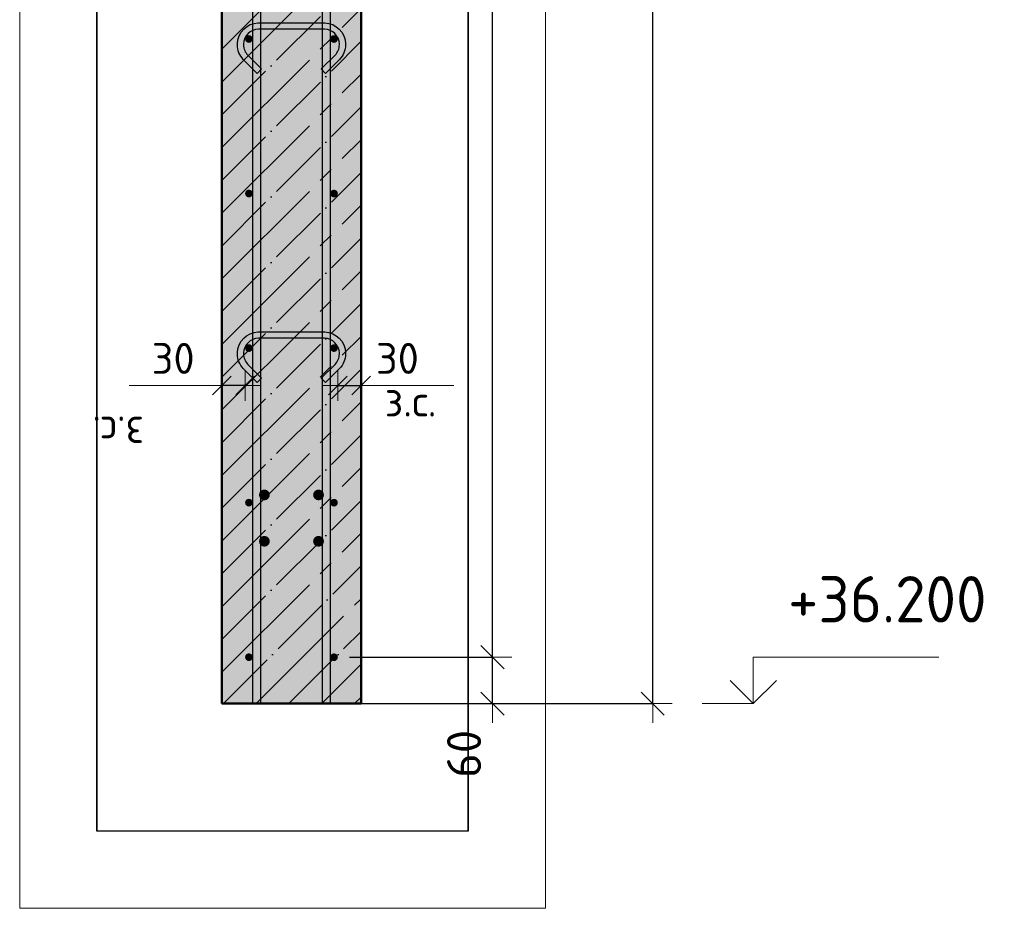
# Model space of a CAD drawing. Header units: millimetres. Extents: x -19950 to 69837, y -2757 to 40090.
# Tile 116 of 136: x 37448 to 38722, y 35138 to 36288. Entities that reach past the tile are written whole.
import ezdxf

# ---------------------------------------------------------------- set-up
doc = ezdxf.new("R2010")
doc.units = ezdxf.units.MM
doc.header["$PDMODE"] = 65
doc.linetypes.add('______11', pattern=[100, 80, -10, 0, -10])
doc.linetypes.add('______5', pattern=[220, 160, -20, 20, -20])
for name, color, linetype, lineweight in [('Standard', 7, 'Continuous', 25), ('Арм.стержн. вертикальными 1', 22, 'Continuous', 35), ('Арм.стержн. Доп. арматура', 180, 'Continuous', 35), ('Арм.стержн.горизонт. 1', 180, 'Continuous', 35), ('Высотная отметки_ общее', 7, 'Continuous', 13), ('Размерная линия_ общее', 7, 'Continuous', 13), ('Размерная линия_ общее_1', 7, 'Continuous', 13)]:
    doc.layers.add(name, color=color, linetype=linetype, lineweight=lineweight)
doc.layers.add('Арм.стержн.Стяжки', color=7, linetype='Continuous', lineweight=35, true_color=0x501e0f)
doc.styles.add('ISOCPEUR', font='ISOCPEUR')
doc.dimstyles.new('DIMSTYLE_3', dxfattribs={"dimtxt": 40, "dimasz": 40, "dimexe": 0, "dimexo": 0.001, "dimgap": 20, "dimtad": 2, "dimdec": 0, "dimrnd": 5, "dimzin": 12, "dimdsep": 46, "dimtxsty": 'ISOCPEUR', "dimblk1": 'ALL_ML_STRICH', "dimblk2": 'ALL_ML_STRICH', "dimsah": 1, "dimcen": 0, "dimse1": 1, "dimse2": 1, "dimclrd": 7, "dimclre": 256, "dimclrt": 7, "dimadec": 0, "dimazin": 0, "dimtfac": 1, "dimtdec": 0, "dimtix": 1, "dimtmove": 2, "dimatfit": 3, "dimfxl": 0, "dimtvp": 1.2, "dimtzin": 0, "dimlwd": 0, "dimlwe": -3, "dimarcsym": 0})
doc.dimstyles.new('DIMSTYLE_5', dxfattribs={"dimtxt": 44, "dimasz": 50, "dimexe": 0, "dimexo": 0, "dimgap": 22, "dimtad": 2, "dimdec": 0, "dimrnd": 5, "dimzin": 12, "dimdsep": 46, "dimtxsty": 'ISOCPEUR', "dimblk1": 'ALL_ML_STRICH', "dimblk2": 'ALL_ML_STRICH', "dimsah": 1, "dimcen": 0, "dimclrd": 7, "dimclre": 256, "dimclrt": 7, "dimadec": 0, "dimazin": 0, "dimtfac": 1, "dimtdec": 0, "dimtix": 1, "dimtmove": 2, "dimatfit": 3, "dimfxl": 0, "dimtvp": 1.2, "dimtzin": 0, "dimlwd": 0, "dimlwe": -3, "dimarcsym": 0})
doc.dimstyles.new('DIMSTYLE_7', dxfattribs={"dimtxt": 44, "dimasz": 50, "dimexe": 0, "dimexo": 0, "dimgap": 22, "dimtad": 2, "dimdec": 0, "dimrnd": 5, "dimzin": 12, "dimdsep": 46, "dimtxsty": 'ISOCPEUR', "dimblk1": 'ALL_ML_STRICH', "dimblk2": 'ALL_ML_STRICH', "dimsah": 1, "dimcen": 0, "dimclrd": 7, "dimclre": 256, "dimclrt": 7, "dimadec": 0, "dimazin": 0, "dimtfac": 1, "dimtdec": 0, "dimtix": 1, "dimtmove": 2, "dimatfit": 3, "dimfxl": 0, "dimtzin": 0, "dimlwd": 0, "dimlwe": -3, "dimarcsym": 0})

# ---------------------------------------------------------------- blocks, each defined once
blk = doc.blocks.new('ALL_ML_STRICH')
at = {"color": 0, "linetype": 'ByBlock', "lineweight": -2}
for p, q in [((-0.3, -0.3), (0.3, 0.3)), ((0, -0.5), (0, 0.5)), ((-1, 0), (0.5, 0))]:
    blk.add_line(p, q, dxfattribs=at)
blk = doc.blocks.new('*D202')
at = {"layer": 'DEFPOINTS', "color": 7, "linetype": 'Continuous', "lineweight": 13, "transparency": 33554687}
for p in [(37859.9, 35814.8), (37859.9, 35806.1), (37889.9, 35806.1)]:
    blk.add_point(p, dxfattribs=at)
at = {"layer": 'Размерная линия_ общее_1', "color": 7, "linetype": 'Continuous', "lineweight": -2, "transparency": 33554687}
blk.add_line((37859.9, 35814.8), (37889.9, 35814.8), dxfattribs=at)
at = {"layer": 'Размерная линия_ общее_1', "color": 7, "linetype": 'Continuous', "lineweight": 13, "transparency": 33554687, "xscale": 40, "yscale": 40, "zscale": 40, "rotation": 180}
blk.add_blockref('ALL_ML_STRICH', (37859.9, 35814.8), dxfattribs=at)
at = {"layer": 'Размерная линия_ общее_1', "color": 7, "linetype": 'Continuous', "lineweight": 13, "transparency": 33554687, "xscale": 40, "yscale": 40, "zscale": 40}
blk.add_blockref('ALL_ML_STRICH', (37889.9, 35814.8), dxfattribs=at)
at = {"layer": 'Размерная линия_ общее_1', "color": 7, "linetype": 'Continuous', "lineweight": 13, "transparency": 33554687, "insert": (37936.9, 35849.8), "char_height": 40, "width": 80, "attachment_point": 5, "style": 'ISOCPEUR'}
blk.add_mtext('\\A1;{30}', dxfattribs=at)
at = {"layer": 'Размерная линия_ общее_1', "color": 7, "linetype": 'Continuous', "lineweight": 13, "transparency": 33554687, "insert": (37920.4, 35814.6), "char_height": 40, "width": 2, "attachment_point": 1, "line_spacing_factor": 0.60241, "style": 'ISOCPEUR'}
blk.add_mtext('з.с.', dxfattribs=at)
blk = doc.blocks.new('*D203')
at = {"layer": 'DEFPOINTS', "color": 7, "linetype": 'Continuous', "lineweight": 13, "transparency": 33554687}
for p in [(37739.9, 35814.8), (37709.9, 35806.1), (37739.9, 35806.1)]:
    blk.add_point(p, dxfattribs=at)
at = {"layer": 'Размерная линия_ общее_1', "color": 7, "linetype": 'Continuous', "lineweight": -2, "transparency": 33554687}
blk.add_line((37739.9, 35814.8), (37709.9, 35814.8), dxfattribs=at)
at = {"layer": 'Размерная линия_ общее_1', "color": 7, "linetype": 'Continuous', "lineweight": 13, "transparency": 33554687, "xscale": 40, "yscale": 40, "zscale": 40}
for p, rotation in [((37709.9, 35814.8), 180), ((37739.9, 35814.8), 360)]:
    blk.add_blockref('ALL_ML_STRICH', p, dxfattribs=dict(at, rotation=rotation))
at = {"layer": 'Размерная линия_ общее_1', "color": 7, "linetype": 'Continuous', "lineweight": 13, "transparency": 33554687, "insert": (37646.9, 35849.8), "char_height": 40, "width": 80, "attachment_point": 5, "style": 'ISOCPEUR'}
blk.add_mtext('\\A1;{30}', dxfattribs=at)
at = {"layer": 'Размерная линия_ общее_1', "color": 7, "linetype": 'Continuous', "lineweight": 13, "transparency": 33554687, "insert": (37609.4, 35734.6), "char_height": 40, "width": 2, "attachment_point": 1, "rotation": 180, "line_spacing_factor": 0.60241, "style": 'ISOCPEUR'}
blk.add_mtext('з.с.', dxfattribs=at)
blk = doc.blocks.new('*D321')
at = {"layer": 'DEFPOINTS', "color": 7, "linetype": 'Continuous', "lineweight": 13, "transparency": 33554687}
for p in [(37889.9, 38523.1), (37937.8, 35403.1), (38267.1, 35403.1)]:
    blk.add_point(p, dxfattribs=at)
at = {"layer": 'Размерная линия_ общее', "color": 253, "linetype": 'Continuous', "lineweight": -2, "true_color": 0xa0a0a0, "transparency": 33554687}
for p, q in [((37909.9, 38523.1), (38267.1, 38523.1)), ((37957.8, 35403.1), (38267.1, 35403.1))]:
    blk.add_line(p, q, dxfattribs=at)
at = {"layer": 'Размерная линия_ общее', "color": 7, "linetype": 'Continuous', "lineweight": -2, "transparency": 33554687}
blk.add_line((38267.1, 35403.1), (38267.1, 38523.1), dxfattribs=at)
at = {"layer": 'Размерная линия_ общее', "color": 7, "linetype": 'Continuous', "lineweight": 13, "transparency": 33554687, "xscale": 50, "yscale": 50, "zscale": 50}
for p, rotation in [((38267.1, 38523.1), 90), ((38267.1, 35403.1), 270)]:
    blk.add_blockref('ALL_ML_STRICH', p, dxfattribs=dict(at, rotation=rotation))
at = {"layer": 'Размерная линия_ общее', "color": 7, "linetype": 'Continuous', "lineweight": 13, "transparency": 33554687, "insert": (38230.1, 36969.7), "char_height": 44, "width": 176, "attachment_point": 5, "rotation": 90, "style": 'ISOCPEUR'}
blk.add_mtext('\\A1;{3120}', dxfattribs=at)
blk = doc.blocks.new('COMPLEX_ELEVATIONDIM_13')
at = {"layer": 'Высотная отметки_ общее', "color": 7, "linetype": 'Continuous', "lineweight": 13, "transparency": 33554687}
for p, q in [((38397.1, 35403.1), (38397.1, 35463.1)), ((38397.1, 35463.1), (38637.1, 35463.1)), ((38397.1, 35403.1), (38367.1, 35433.1)), ((38397.1, 35403.1), (38427.1, 35433.1)), ((38397.1, 35403.1), (38397.1, 35403.1)), ((38397.1, 35403.1), (38397.1, 35403.1)), ((38397.1, 35403.1), (38397.1, 35403.1)), ((38397.1, 35403.1), (38397.1, 35403.1))]:
    blk.add_line(p, q, dxfattribs=at)
blk.add_lwpolyline([(38397.1, 35403.1), (38337.1, 35403.1), (38337.1, 35403.1), (38331, 35403.1)], dxfattribs=at)
at = {"layer": 'Высотная отметки_ общее', "color": 7, "linetype": 'Continuous', "lineweight": 13, "transparency": 33554687, "insert": (38442.1, 35508.1), "char_height": 60, "width": 298.477, "attachment_point": 7, "style": 'ISOCPEUR'}
blk.add_mtext('\\W0.96;+36.200', dxfattribs=at)
blk = doc.blocks.new('*D325')
at = {"layer": 'DEFPOINTS', "color": 7, "linetype": 'Continuous', "lineweight": 13, "transparency": 33554687}
for p in [(37854.9, 35463.1), (37835.8, 35403.1), (38059.9, 35403.1)]:
    blk.add_point(p, dxfattribs=at)
at = {"layer": 'Размерная линия_ общее', "color": 253, "linetype": 'Continuous', "lineweight": -2, "true_color": 0xa0a0a0, "transparency": 33554687}
for p, q in [((37874.9, 35463.1), (38059.9, 35463.1)), ((37855.8, 35403.1), (38059.9, 35403.1))]:
    blk.add_line(p, q, dxfattribs=at)
at = {"layer": 'Размерная линия_ общее', "color": 7, "linetype": 'Continuous', "lineweight": -2, "transparency": 33554687}
blk.add_line((38059.9, 35403.1), (38059.9, 35463.1), dxfattribs=at)
at = {"layer": 'Размерная линия_ общее', "color": 7, "linetype": 'Continuous', "lineweight": 13, "transparency": 33554687, "xscale": 50, "yscale": 50, "zscale": 50}
for p, rotation in [((38059.9, 35463.1), 90), ((38059.9, 35403.1), 270)]:
    blk.add_blockref('ALL_ML_STRICH', p, dxfattribs=dict(at, rotation=rotation))
at = {"layer": 'Размерная линия_ общее', "color": 7, "linetype": 'Continuous', "lineweight": 13, "transparency": 33554687, "insert": (38023.1, 35338.1), "char_height": 44, "width": 88, "attachment_point": 5, "rotation": 90, "style": 'ISOCPEUR'}
blk.add_mtext('\\A1;{60}', dxfattribs=at)
blk = doc.blocks.new('*D326')
at = {"layer": 'DEFPOINTS', "color": 7, "linetype": 'Continuous', "lineweight": 13, "transparency": 33554687}
for p in [(37854.9, 38463.1), (37854.9, 35463.1), (38059.9, 35463.1)]:
    blk.add_point(p, dxfattribs=at)
at = {"layer": 'Размерная линия_ общее', "color": 253, "linetype": 'Continuous', "lineweight": -2, "true_color": 0xa0a0a0, "transparency": 33554687}
for p, q in [((37874.9, 38463.1), (38059.9, 38463.1)), ((37874.9, 35463.1), (38059.9, 35463.1))]:
    blk.add_line(p, q, dxfattribs=at)
at = {"layer": 'Размерная линия_ общее', "color": 7, "linetype": 'Continuous', "lineweight": -2, "transparency": 33554687}
blk.add_line((38059.9, 35463.1), (38059.9, 38463.1), dxfattribs=at)
at = {"layer": 'Размерная линия_ общее', "color": 7, "linetype": 'Continuous', "lineweight": 13, "transparency": 33554687, "xscale": 50, "yscale": 50, "zscale": 50}
for p, rotation in [((38059.9, 38463.1), 90), ((38059.9, 35463.1), 270)]:
    blk.add_blockref('ALL_ML_STRICH', p, dxfattribs=dict(at, rotation=rotation))
at = {"layer": 'Размерная линия_ общее', "color": 7, "linetype": 'Continuous', "lineweight": 13, "transparency": 33554687, "insert": (38000.9, 36815.1), "char_height": 44, "width": 2.2, "attachment_point": 1, "rotation": 90, "line_spacing_factor": 0.60241, "style": 'ISOCPEUR'}
blk.add_mtext('\\W0.91;15х200=3000', dxfattribs=at)

msp = doc.modelspace()

# ---------------------------------------------------------------- hatches: boundary and pattern name
at = {"layer": 'Standard', "linetype": 'Continuous', "lineweight": -3, "transparency": 33554687}
msp.add_hatch(color=7, dxfattribs=at).paths.add_polyline_path([(37709.9, 38523.1), (37709.9, 35403.1), (37889.9, 35403.1), (37889.9, 38523.1)])
at = {"layer": 'Арм.стержн. Доп. арматура', "linetype": 'Continuous', "lineweight": 50, "transparency": 33554687}
for points in [[(37771.9, 35673.1), (37771.4, 35675.8), (37769.8, 35678.1), (37767.6, 35679.6), (37764.9, 35680.1), (37762.2, 35679.6), (37759.9, 35678.1), (37758.4, 35675.8), (37757.9, 35673.1), (37758.4, 35670.5), (37759.9, 35668.2), (37762.2, 35666.7), (37764.9, 35666.1), (37767.6, 35666.7), (37769.8, 35668.2), (37771.4, 35670.5)], [(37841.9, 35673.1), (37841.4, 35675.8), (37839.8, 35678.1), (37837.6, 35679.6), (37834.9, 35680.1), (37832.2, 35679.6), (37829.9, 35678.1), (37828.4, 35675.8), (37827.9, 35673.1), (37828.4, 35670.5), (37829.9, 35668.2), (37832.2, 35666.7), (37834.9, 35666.1), (37837.6, 35666.7), (37839.8, 35668.2), (37841.4, 35670.5)], [(37771.9, 35613.1), (37771.4, 35615.8), (37769.8, 35618.1), (37767.6, 35619.6), (37764.9, 35620.1), (37762.2, 35619.6), (37759.9, 35618.1), (37758.4, 35615.8), (37757.9, 35613.1), (37758.4, 35610.5), (37759.9, 35608.2), (37762.2, 35606.7), (37764.9, 35606.1), (37767.6, 35606.7), (37769.8, 35608.2), (37771.4, 35610.5)], [(37841.9, 35613.1), (37841.4, 35615.8), (37839.8, 35618.1), (37837.6, 35619.6), (37834.9, 35620.1), (37832.2, 35619.6), (37829.9, 35618.1), (37828.4, 35615.8), (37827.9, 35613.1), (37828.4, 35610.5), (37829.9, 35608.2), (37832.2, 35606.7), (37834.9, 35606.1), (37837.6, 35606.7), (37839.8, 35608.2), (37841.4, 35610.5)]]:
    msp.add_hatch(color=7, dxfattribs=at).paths.add_polyline_path(points)
at = {"layer": 'Арм.стержн.горизонт. 1', "linetype": 'Continuous', "lineweight": 50, "transparency": 33554687}
for points in [[(37749.9, 36263.1), (37749.5, 36265.1), (37748.4, 36266.7), (37746.8, 36267.8), (37744.9, 36268.1), (37743, 36267.8), (37741.3, 36266.7), (37740.3, 36265.1), (37739.9, 36263.1), (37740.3, 36261.2), (37741.3, 36259.6), (37743, 36258.5), (37744.9, 36258.1), (37746.8, 36258.5), (37748.4, 36259.6), (37749.5, 36261.2)], [(37859.9, 36263.1), (37859.5, 36265.1), (37858.4, 36266.7), (37856.8, 36267.8), (37854.9, 36268.1), (37853, 36267.8), (37851.3, 36266.7), (37850.3, 36265.1), (37849.9, 36263.1), (37850.3, 36261.2), (37851.3, 36259.6), (37853, 36258.5), (37854.9, 36258.1), (37856.8, 36258.5), (37858.4, 36259.6), (37859.5, 36261.2)], [(37749.9, 36063.1), (37749.5, 36065.1), (37748.4, 36066.7), (37746.8, 36067.8), (37744.9, 36068.1), (37743, 36067.8), (37741.3, 36066.7), (37740.3, 36065.1), (37739.9, 36063.1), (37740.3, 36061.2), (37741.3, 36059.6), (37743, 36058.5), (37744.9, 36058.1), (37746.8, 36058.5), (37748.4, 36059.6), (37749.5, 36061.2)], [(37859.9, 36063.1), (37859.5, 36065.1), (37858.4, 36066.7), (37856.8, 36067.8), (37854.9, 36068.1), (37853, 36067.8), (37851.3, 36066.7), (37850.3, 36065.1), (37849.9, 36063.1), (37850.3, 36061.2), (37851.3, 36059.6), (37853, 36058.5), (37854.9, 36058.1), (37856.8, 36058.5), (37858.4, 36059.6), (37859.5, 36061.2)], [(37749.9, 35863.1), (37749.5, 35865.1), (37748.4, 35866.7), (37746.8, 35867.8), (37744.9, 35868.1), (37743, 35867.8), (37741.3, 35866.7), (37740.3, 35865.1), (37739.9, 35863.1), (37740.3, 35861.2), (37741.3, 35859.6), (37743, 35858.5), (37744.9, 35858.1), (37746.8, 35858.5), (37748.4, 35859.6), (37749.5, 35861.2)], [(37859.9, 35863.1), (37859.5, 35865.1), (37858.4, 35866.7), (37856.8, 35867.8), (37854.9, 35868.1), (37853, 35867.8), (37851.3, 35866.7), (37850.3, 35865.1), (37849.9, 35863.1), (37850.3, 35861.2), (37851.3, 35859.6), (37853, 35858.5), (37854.9, 35858.1), (37856.8, 35858.5), (37858.4, 35859.6), (37859.5, 35861.2)], [(37749.9, 35663.1), (37749.5, 35665.1), (37748.4, 35666.7), (37746.8, 35667.8), (37744.9, 35668.1), (37743, 35667.8), (37741.3, 35666.7), (37740.3, 35665.1), (37739.9, 35663.1), (37740.3, 35661.2), (37741.3, 35659.6), (37743, 35658.5), (37744.9, 35658.1), (37746.8, 35658.5), (37748.4, 35659.6), (37749.5, 35661.2)], [(37859.9, 35663.1), (37859.5, 35665.1), (37858.4, 35666.7), (37856.8, 35667.8), (37854.9, 35668.1), (37853, 35667.8), (37851.3, 35666.7), (37850.3, 35665.1), (37849.9, 35663.1), (37850.3, 35661.2), (37851.3, 35659.6), (37853, 35658.5), (37854.9, 35658.1), (37856.8, 35658.5), (37858.4, 35659.6), (37859.5, 35661.2)], [(37749.9, 35463.1), (37749.5, 35465.1), (37748.4, 35466.7), (37746.8, 35467.8), (37744.9, 35468.1), (37743, 35467.8), (37741.3, 35466.7), (37740.3, 35465.1), (37739.9, 35463.1), (37740.3, 35461.2), (37741.3, 35459.6), (37743, 35458.5), (37744.9, 35458.1), (37746.8, 35458.5), (37748.4, 35459.6), (37749.5, 35461.2)], [(37859.9, 35463.1), (37859.5, 35465.1), (37858.4, 35466.7), (37856.8, 35467.8), (37854.9, 35468.1), (37853, 35467.8), (37851.3, 35466.7), (37850.3, 35465.1), (37849.9, 35463.1), (37850.3, 35461.2), (37851.3, 35459.6), (37853, 35458.5), (37854.9, 35458.1), (37856.8, 35458.5), (37858.4, 35459.6), (37859.5, 35461.2)]]:
    msp.add_hatch(color=4, dxfattribs=at).paths.add_polyline_path(points)

# ---------------------------------------------------------------- linework, layer by layer
at = {"layer": 'Standard', "color": 52, "linetype": 'Continuous', "lineweight": -3, "transparency": 33554687}
for p, q in [((37548.4, 35238.2), (37548.4, 39913.8)), ((37548.4, 39913.8), (37548.4, 35238.2)), ((38028.4, 35238.2), (38028.4, 39913.8)), ((38028.4, 39913.8), (38028.4, 35238.2)), ((38028.4, 35238.2), (37548.4, 35238.2)), ((38028.4, 35238.2), (37548.4, 35238.2))]:
    msp.add_line(p, q, dxfattribs=at)
at = {"layer": 'Standard', "color": 7, "linetype": 'Continuous', "lineweight": 50, "transparency": 33554687}
for p, q in [((37709.9, 38523.1), (37709.9, 35403.1)), ((37889.9, 35403.1), (37889.9, 38523.1)), ((37709.9, 35403.1), (37889.9, 35403.1))]:
    msp.add_line(p, q, dxfattribs=at)
at = {"layer": 'Standard', "color": 7, "linetype": '______11', "lineweight": -3, "transparency": 33554687}
for p, q in [((37709.9, 36249.8), (37889.9, 36429.8)), ((37709.9, 36164.9), (37889.9, 36344.9)), ((37709.9, 36080.1), (37889.9, 36260.1)), ((37709.9, 35995.2), (37889.9, 36175.2)), ((37709.9, 35910.4), (37889.9, 36090.4)), ((37709.9, 35825.5), (37889.9, 36005.5)), ((37709.9, 35740.7), (37889.9, 35920.7)), ((37709.9, 35655.8), (37889.9, 35835.8)), ((37709.9, 35571), (37889.9, 35751)), ((37709.9, 35486.1), (37889.9, 35666.1)), ((37711.8, 35403.1), (37889.9, 35581.3)), ((37796.6, 35403.1), (37889.9, 35496.4)), ((37881.5, 35403.1), (37889.9, 35411.6))]:
    msp.add_line(p, q, dxfattribs=at)
at = {"layer": 'Standard', "color": 7, "linetype": '______5', "lineweight": -3, "transparency": 33554687}
for p, q in [((37709.9, 36207.4), (37889.9, 36387.4)), ((37709.9, 36122.5), (37889.9, 36302.5)), ((37709.9, 36037.7), (37889.9, 36217.7)), ((37709.9, 35952.8), (37889.9, 36132.8)), ((37709.9, 35868), (37889.9, 36048)), ((37709.9, 35783.1), (37889.9, 35963.1)), ((37709.9, 35698.3), (37889.9, 35878.3)), ((37709.9, 35613.4), (37889.9, 35793.4)), ((37709.9, 35528.5), (37889.9, 35708.5)), ((37709.9, 35443.7), (37889.9, 35623.7)), ((37754.2, 35403.1), (37889.9, 35538.8)), ((37839, 35403.1), (37889.9, 35454))]:
    msp.add_line(p, q, dxfattribs=at)
at = {"layer": 'Standard', "color": 7, "linetype": 'Continuous', "lineweight": 13, "transparency": 33554687}
for p, q in [((37709.9, 35814.8), (37589.9, 35814.8)), ((37889.9, 35814.8), (38009.9, 35814.8))]:
    msp.add_line(p, q, dxfattribs=at)
msp.add_lwpolyline([(37448.4, 35138.2), (38128.4, 35138.2), (38128.4, 40013.8), (37448.4, 40013.8), (37448.4, 35138.2)], dxfattribs=at)
at = {"layer": 'Арм.стержн. вертикальными 1', "color": 4, "linetype": 'Continuous', "lineweight": 25, "transparency": 33554687}
for points in [[(37749.9, 35403.1), (37749.9, 39763.1), (37759.9, 39763.1), (37759.9, 35403.1), (37749.9, 35403.1)], [(37839.9, 35403.1), (37839.9, 39763.1), (37849.9, 39763.1), (37849.9, 35403.1), (37839.9, 35403.1)]]:
    msp.add_lwpolyline(points, dxfattribs=at)
at = {"layer": 'Арм.стержн.горизонт. 1', "color": 52, "linetype": 'Continuous', "lineweight": 50, "transparency": 33554687}
for p, q in [((37709.9, 35403.1), (37709.9, 35403.1)), ((37889.9, 35403.1), (37889.9, 35403.1))]:
    msp.add_line(p, q, dxfattribs=at)
at = {"layer": 'Арм.стержн.Стяжки', "color": 40, "linetype": 'Continuous', "lineweight": 25, "transparency": 33554687}
for points in [[(37755.7, 36218.6), (37737.6, 36236.7), (37736, 36238.6), (37734.4, 36240.7), (37733.1, 36243), (37732, 36245.3), (37731.1, 36247.7), (37730.5, 36250.2), (37730.1, 36252.8), (37729.9, 36255.3), (37729.9, 36257.3), (37730.6, 36262.2), (37732.2, 36267.3), (37734.9, 36272), (37738.1, 36275.8), (37741.9, 36279), (37746.6, 36281.7), (37751.7, 36283.3), (37756.6, 36284), (37843.2, 36284), (37848.1, 36283.3), (37853.2, 36281.7), (37857.8, 36279), (37861.7, 36275.8), (37864.9, 36272), (37867.5, 36267.3), (37869.2, 36262.2), (37869.9, 36257.3), (37869.9, 36255.3), (37869.7, 36252.8), (37869.3, 36250.2), (37868.6, 36247.7), (37867.8, 36245.3), (37866.7, 36243), (37865.3, 36240.7), (37863.8, 36238.6), (37862.2, 36236.7), (37844.1, 36218.6), (37838.4, 36224.3), (37856.3, 36242.1), (37857.5, 36243.6), (37858.6, 36245.1), (37859.6, 36246.7), (37860.4, 36248.4), (37861, 36250.1), (37861.5, 36251.9), (37861.8, 36253.7), (37861.9, 36255.6), (37861.9, 36256.8), (37861.4, 36260.4), (37860.2, 36264.1), (37858.3, 36267.4), (37856, 36270.1), (37853.3, 36272.4), (37849.9, 36274.3), (37846.3, 36275.5), (37842.7, 36276), (37757.1, 36276), (37753.5, 36275.5), (37749.8, 36274.3), (37746.5, 36272.4), (37743.8, 36270.1), (37741.5, 36267.4), (37739.6, 36264.1), (37738.4, 36260.4), (37737.9, 36256.8), (37737.9, 36255.6), (37738, 36253.7), (37738.3, 36251.9), (37738.8, 36250.1), (37739.4, 36248.4), (37740.2, 36246.7), (37741.1, 36245.1), (37742.2, 36243.6), (37743.5, 36242.1), (37761.3, 36224.3), (37755.7, 36218.6)], [(37755.7, 35818.6), (37737.6, 35836.7), (37736, 35838.6), (37734.4, 35840.7), (37733.1, 35843), (37732, 35845.3), (37731.1, 35847.7), (37730.5, 35850.2), (37730.1, 35852.8), (37729.9, 35855.3), (37729.9, 35857.3), (37730.6, 35862.2), (37732.2, 35867.3), (37734.9, 35872), (37738.1, 35875.8), (37741.9, 35879), (37746.6, 35881.7), (37751.7, 35883.3), (37756.6, 35884), (37843.2, 35884), (37848.1, 35883.3), (37853.2, 35881.7), (37857.8, 35879), (37861.7, 35875.8), (37864.9, 35872), (37867.5, 35867.3), (37869.2, 35862.2), (37869.9, 35857.3), (37869.9, 35855.3), (37869.7, 35852.8), (37869.3, 35850.2), (37868.6, 35847.7), (37867.8, 35845.3), (37866.7, 35843), (37865.3, 35840.7), (37863.8, 35838.6), (37862.2, 35836.7), (37844.1, 35818.6), (37838.4, 35824.3), (37856.3, 35842.1), (37857.5, 35843.6), (37858.6, 35845.1), (37859.6, 35846.7), (37860.4, 35848.4), (37861, 35850.1), (37861.5, 35851.9), (37861.8, 35853.7), (37861.9, 35855.6), (37861.9, 35856.8), (37861.4, 35860.4), (37860.2, 35864.1), (37858.3, 35867.4), (37856, 35870.1), (37853.3, 35872.4), (37849.9, 35874.3), (37846.3, 35875.5), (37842.7, 35876), (37757.1, 35876), (37753.5, 35875.5), (37749.8, 35874.3), (37746.5, 35872.4), (37743.8, 35870.1), (37741.5, 35867.4), (37739.6, 35864.1), (37738.4, 35860.4), (37737.9, 35856.8), (37737.9, 35855.6), (37738, 35853.7), (37738.3, 35851.9), (37738.8, 35850.1), (37739.4, 35848.4), (37740.2, 35846.7), (37741.1, 35845.1), (37742.2, 35843.6), (37743.5, 35842.1), (37761.3, 35824.3), (37755.7, 35818.6)]]:
    msp.add_lwpolyline(points, dxfattribs=at)

# ---------------------------------------------------------------- block references
at = {"layer": 'Высотная отметки_ общее', "color": 7, "linetype": 'Continuous', "lineweight": 13, "transparency": 33554687}
msp.add_blockref('COMPLEX_ELEVATIONDIM_13', (0, 0), dxfattribs=at)

# ---------------------------------------------------------------- dimensions: what is measured, and where the dimension line sits
at = {"layer": 'Размерная линия_ общее', "color": 7, "linetype": 'Continuous', "lineweight": 13, "transparency": 33554687}
for base, p1, p2, dimstyle, picture, middle in [((38267.1, 38523.1), (37957.8, 35403.1), (37909.9, 38523.1), 'DIMSTYLE_7', '*D321', (38230.1, 36969.7)), ((38059.9, 35463.1), (37855.8, 35403.1), (37874.9, 35463.1), 'DIMSTYLE_5', '*D325', (38023.1, 35338.1))]:
    dim = msp.add_linear_dim(base=base, p1=p1, p2=p2, angle=90, dimstyle=dimstyle, override={"dimpost": '<>', "dimclrd": 7, "dimclre": 253, "dimclrt": 7, "dimlwd": 0, "dimlwe": 65533}, dxfattribs=at)
    dim.commit()
    dim.dimension.update_dxf_attribs({"geometry": picture, "text_midpoint": middle, "dimtype": 160})
dim = msp.add_linear_dim(base=(38059.9, 38463.1), p1=(37874.9, 35463.1), p2=(37874.9, 38463.1), angle=90, text='\\W0.91;15х200=3000', dimstyle='DIMSTYLE_7', override={"dimpost": '<>', "dimclrd": 7, "dimclre": 253, "dimclrt": 7, "dimlwd": 0, "dimlwe": 65533}, dxfattribs=at)
dim.commit()
dim.dimension.update_dxf_attribs({"geometry": '*D326', "text_midpoint": (38037.9, 36963.1), "dimtype": 160})
at = {"layer": 'Размерная линия_ общее_1', "color": 7, "linetype": 'Continuous', "lineweight": 13, "transparency": 33554687}
dim = msp.add_linear_dim(base=(37709.9, 35814.8), p1=(37739.9, 35806.1), p2=(37709.9, 35806.1), angle=180, text='<>\\Xз.с.', dimstyle='DIMSTYLE_3', override={"dimpost": '<>', "dimclrd": 7, "dimclre": 253, "dimclrt": 7, "dimlwd": 0, "dimlwe": 65533}, dxfattribs=at)
dim.commit()
dim.dimension.update_dxf_attribs({"geometry": '*D203', "text_midpoint": (37646.9, 35849.8), "dimtype": 160})
dim = msp.add_linear_dim(base=(37889.9, 35814.8), p1=(37859.9, 35806.1), p2=(37889.9, 35806.1), text='<>\\Xз.с.', dimstyle='DIMSTYLE_3', override={"dimpost": '<>', "dimclrd": 7, "dimclre": 253, "dimclrt": 7, "dimlwd": 0, "dimlwe": 65533}, dxfattribs=at)
dim.commit()
dim.dimension.update_dxf_attribs({"geometry": '*D202', "text_midpoint": (37936.9, 35849.8), "dimtype": 160})

doc.saveas('drawing.dxf')
